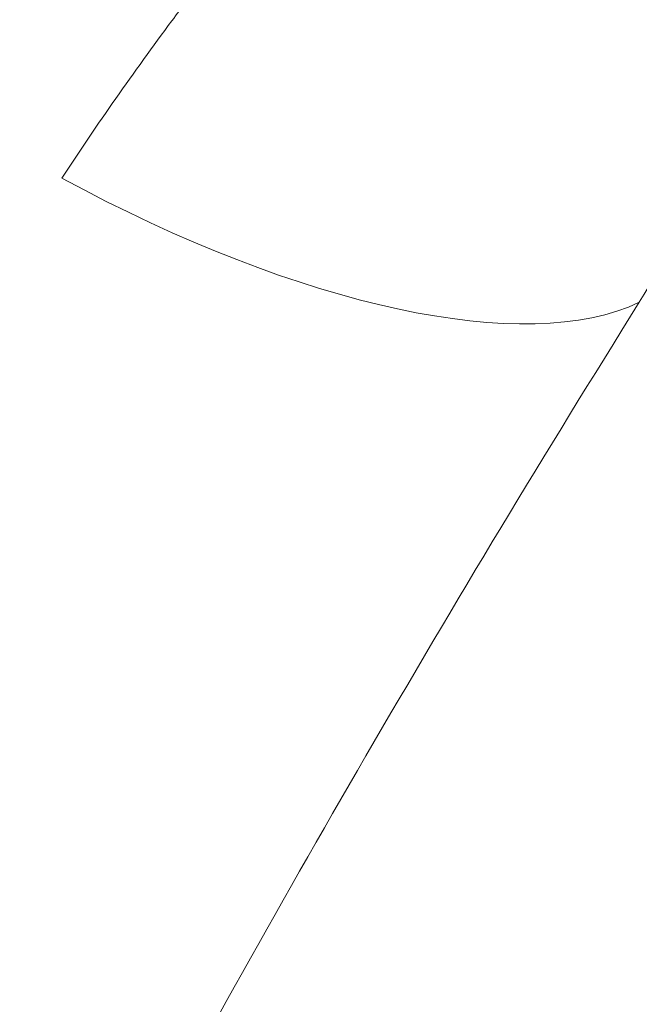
# Model space of a CAD drawing. Header units: millimetres. Extents: x 0 to 594, y 0 to 420.
# Tile 184 of 256: x 172.554 to 173.004, y 284.176 to 284.891. Entities that reach past the tile are written whole.
import ezdxf

# ---------------------------------------------------------------- set-up
doc = ezdxf.new("R2010")
doc.units = ezdxf.units.MM
doc.layers.add('1', color=7, linetype='Continuous', true_color=0xffffff)

msp = doc.modelspace()

# ---------------------------------------------------------------- linework, layer by layer
at = {"layer": '1', "color": 155, "linetype": 'Continuous', "lineweight": 13}
msp.add_ellipse((172.61968, 284.98515), major_axis=(0.42264, -0.26717), ratio=0.397269, start_param=4.877842, end_param=6.038862, dxfattribs=at)
at = {"layer": '1', "color": 155, "linetype": 'Continuous', "lineweight": 18}
for centre, major_axis, start_param, end_param in [((181.09081, 278.54243), (-0.06084, -9.79322), 4.082829, 4.379293), ((181.10608, 278.54233), (0.05902, 9.49982), 0.941236, 1.2377)]:
    msp.add_ellipse(centre, major_axis=major_axis, ratio=0.998075, start_param=start_param, end_param=end_param, dxfattribs=at)
at = {"layer": '1', "color": 155, "linetype": 'Continuous', "lineweight": 13}
for points, knots in [([(172.5846, 284.77554), (172.61018, 284.81436), (172.63682, 284.85243), (172.66804, 284.8944), (172.67152, 284.89905), (172.67853, 284.90833), (172.68909, 284.92222), (172.71406, 284.9543), (172.73599, 284.98126), (172.7806, 285.03448), (172.8113, 285.069), (172.87467, 285.13616), (172.90734, 285.16878), (172.9747, 285.23211), (173.00939, 285.26282), (173.08089, 285.32226), (173.11769, 285.35099), (173.17456, 285.39256), (173.1938, 285.40616), (173.22309, 285.42617), (173.23292, 285.43278), (173.25273, 285.44585), (173.26272, 285.45232), (173.31298, 285.48434), (173.35396, 285.50862), (173.43751, 285.55448), (173.48008, 285.57606), (173.56683, 285.6165), (173.61103, 285.63536), (173.7011, 285.67025), (173.74699, 285.6863), (173.80546, 285.70453), (173.82308, 285.70986), (173.84084, 285.71498), (173.8527, 285.71835), (173.85865, 285.72002), (173.88842, 285.7282), (173.91233, 285.73433), (173.98428, 285.75149), (174.08088, 285.77109), (174.22775, 285.79072), (174.32699, 285.7973), (174.4269, 285.80059), (174.47719, 285.80059), (174.52782, 285.79891)], [0, 0, 0, 0, 0.0625, 0.0625, 0.070312, 0.070312, 0.078125, 0.09375, 0.125, 0.125, 0.1875, 0.1875, 0.25, 0.25, 0.3125, 0.3125, 0.375, 0.375, 0.40625, 0.40625, 0.421875, 0.421875, 0.4375, 0.4375, 0.5, 0.5, 0.5625, 0.5625, 0.625, 0.625, 0.6875, 0.6875, 0.703125, 0.710937, 0.710937, 0.71875, 0.71875, 0.75, 0.75, 0.8125, 0.875, 0.9375, 0.9375, 1, 1, 1, 1]), ([(174.54127, 285.56128), (174.49907, 285.56284), (174.45724, 285.56284), (174.37434, 285.55979), (174.33326, 285.55675), (174.25182, 285.54769), (174.1711, 285.53563), (174.09182, 285.51764), (174.04271, 285.50453), (174.02801, 285.50046), (174.01337, 285.49617), (174.00361, 285.49327), (173.99875, 285.4918), (173.97451, 285.48433), (173.95536, 285.47804), (173.89861, 285.45821), (173.86172, 285.44374), (173.78965, 285.41245), (173.75448, 285.39563), (173.68577, 285.35975), (173.65223, 285.34069), (173.60306, 285.31047), (173.58687, 285.30013), (173.56286, 285.28421), (173.5549, 285.27884), (173.54303, 285.27068), (173.53909, 285.26794), (173.53124, 285.26245), (173.49606, 285.23759), (173.46224, 285.21172), (173.40408, 285.16421), (173.37597, 285.13971), (173.32159, 285.08925), (173.29531, 285.06331), (173.24445, 285.01004), (173.21988, 284.98271), (173.17237, 284.92671), (173.14943, 284.89803), (173.1162, 284.85402), (173.10533, 284.83918), (173.0893, 284.81667), (173.084, 284.80912), (173.07352, 284.79395), (173.06833, 284.78634), (173.04264, 284.74808), (173.02296, 284.71695), (173.0041, 284.6853)], [0, 0, 0, 0, 0.0625, 0.0625, 0.125, 0.125, 0.1875, 0.25, 0.25, 0.265625, 0.273438, 0.273438, 0.28125, 0.28125, 0.3125, 0.3125, 0.375, 0.375, 0.4375, 0.4375, 0.5, 0.5, 0.53125, 0.53125, 0.546875, 0.546875, 0.554688, 0.554688, 0.5625, 0.625, 0.625, 0.6875, 0.6875, 0.75, 0.75, 0.8125, 0.8125, 0.875, 0.875, 0.90625, 0.90625, 0.921875, 0.921875, 0.9375, 0.9375, 1, 1, 1, 1]), ([(173.0041, 284.6853), (172.93621, 284.57684), (172.87, 284.46703), (172.74093, 284.2447), (172.67808, 284.13216), (172.55576, 283.90431), (172.49628, 283.789), (172.38075, 283.55552), (172.32468, 283.43737), (172.21602, 283.19813), (172.16343, 283.07705), (172.06177, 282.83187), (172.01271, 282.70778), (171.91821, 282.45647), (171.87278, 282.32925), (171.78566, 282.07158), (171.74397, 281.94111), (171.70422, 281.80895)], [0, 0, 0, 0, 0.125, 0.125, 0.25, 0.25, 0.375, 0.375, 0.5, 0.5, 0.625, 0.625, 0.75, 0.75, 0.875, 0.875, 1, 1, 1, 1])]:
    msp.add_open_spline(points, degree=3, knots=knots, dxfattribs=at)

doc.saveas('drawing.dxf')
